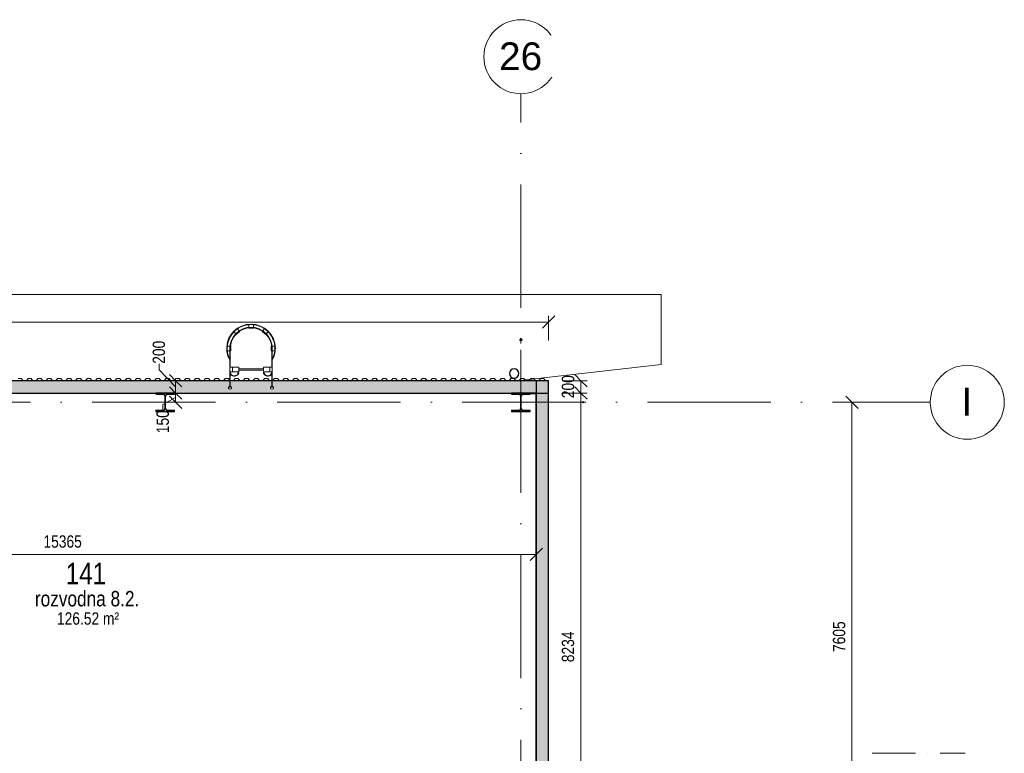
# Model space of a CAD drawing. Header units: millimetres. Extents: x 198345 to 441227, y -23587 to 80066.
# Tile 79 of 79: x 392843 to 408803, y 64497 to 76385. Entities that reach past the tile are written whole.
import ezdxf

# ---------------------------------------------------------------- set-up
doc = ezdxf.new("R2010")
doc.units = ezdxf.units.MM
for name, pattern in [('IMPORT-HP_01_CER_B', [800, 500, -100, 100, -100]), ('Čerchovaná 20mm', [3000, 2000, -500, 0, -500]), ('Čerchovaná řez', [1100, 700, -200, 0, -200])]:
    doc.linetypes.add(name, pattern=pattern)
for name, color, linetype, lineweight in [('CA_IMPORTY18', 8, 'Continuous', 9), ('CA_KOTY', 3, 'Continuous', 9), ('CA_KOTY-100', 3, 'Continuous', 9), ('CA_OSY', 5, 'Continuous', 9), ('CA_POHHRA18', 9, 'Continuous', 9), ('CA_REZY', 1, 'Continuous', 25), ('CA_REZYZNACKY', 1, 'Continuous', 9), ('CA_SRAFY', 9, 'Continuous', 25), ('CA_TEXT25', 7, 'Continuous', 9), ('CA_TEXT35', 62, 'Continuous', 9), ('CA_ZARIZPRED', 8, 'Continuous', 13), ('Terénní útvar', 55, 'Continuous', 13)]:
    doc.layers.add(name, color=color, linetype=linetype, lineweight=lineweight)
doc.styles.add('Arial', font='arial.ttf', dxfattribs={"height": 10})
doc.styles.add('Arial_2', font='arial.ttf', dxfattribs={"height": 450})
doc.styles.add('Arial_3', font='arial.ttf', dxfattribs={"width": 0.8, "height": 250})
doc.styles.add('Arial_4', font='arial.ttf', dxfattribs={"width": 0.8, "height": 200})
doc.styles.add('Arial_8', font='arial.ttf', dxfattribs={"width": 0.8, "height": 350})
doc.dimstyles.new('HP_Přímá_-_2_mm_Ariel_1-100', dxfattribs={"dimscale": 304.8, "dimtxt": 204.05188, "dimasz": 0.656168, "dimexe": 0.328084, "dimexo": 0.0625, "dimgap": 0.164042, "dimtad": 1, "dimdec": 0, "dimzin": 0, "dimdsep": 46, "dimtxsty": 'Arial_4', "dimblk1": 'OBLIQUE', "dimblk2": 'OBLIQUE', "dimsah": 1, "dimcen": 0.09, "dimazin": 0, "dimtfac": 1, "dimtdec": 4, "dimtix": 1, "dimtmove": 0, "dimatfit": 3, "dimfxl": 0.984252, "dimfxlon": 1, "dimtvp": 1, "dimtolj": 1, "dimtzin": 0, "dimarcsym": 2})
doc.dimstyles.new('HP_Přímá_-_2_mm_Ariel_1-100_1', dxfattribs={"dimscale": 304.8, "dimtxt": 204.05188, "dimasz": 0.656168, "dimexe": 0.328084, "dimexo": 0.0625, "dimgap": 0.164042, "dimtad": 1, "dimdec": 0, "dimzin": 0, "dimdsep": 46, "dimtxsty": 'Arial_4', "dimblk1": 'OBLIQUE', "dimblk2": 'OBLIQUE', "dimsah": 1, "dimcen": 0.09, "dimazin": 0, "dimtfac": 1, "dimtdec": 4, "dimtix": 1, "dimtmove": 1, "dimatfit": 3, "dimfxl": 0.984252, "dimfxlon": 1, "dimtvp": 1, "dimtolj": 1, "dimtzin": 0, "dimarcsym": 2})

# ---------------------------------------------------------------- blocks, each defined once
blk = doc.blocks.new('Žebřík s ochrannou klecí - Standardní-1405595-PŮDORYS _6_160 _ vestavek V9')
at = {"layer": 'CA_ZARIZPRED'}
for p, q in [((-37, 977), (-37, 1021)), ((38, 1021), (-37, 1021)), ((38, 971), (-37, 971)), ((-37, 971), (-37, 963)), ((-37, 963), (38, 963)), ((38, 1021), (38, 977)), ((38, 963), (38, 971)), ((-219, 955), (-277, 907)), ((-248, 873), (-277, 907)), ((-187, 917), (-245, 868)), ((-245, 868), (-240, 862)), ((-240, 862), (-182, 911)), ((-219, 955), (-190, 920)), ((-182, 911), (-187, 917)), ((187, 917), (182, 911)), ((182, 911), (240, 862)), ((245, 868), (187, 917)), ((190, 920), (219, 955)), ((277, 907), (219, 955)), ((240, 862), (245, 868)), ((277, 907), (248, 873)), ((-386, 673), (-341, 673)), ((-386, 673), (-386, 598)), ((-328, 673), (-336, 673)), ((-336, 673), (-336, 598)), ((-328, 598), (-328, 673)), ((336, 673), (326, 673)), ((326, 673), (326, 598)), ((336, 598), (336, 673)), ((341, 673), (386, 673)), ((386, 598), (386, 673)), ((-344, 598), (-386, 598)), ((-344, 635), (-344, 0)), ((-336, 330), (-336, 635)), ((-336, 598), (-328, 598)), ((326, 598), (336, 598)), ((336, 635), (336, 330)), ((344, 0), (344, 635)), ((386, 598), (344, 598)), ((-302, 330), (-336, 330)), ((-302, 255), (-302, 330)), ((-302, 330), (-200, 330)), ((-200, 330), (-200, 255)), ((200, 330), (302, 330)), ((200, 330), (200, 255)), ((336, 330), (302, 330)), ((302, 330), (302, 255)), ((-336, 0), (-336, 255)), ((-336, 255), (-302, 255)), ((-200, 255), (-302, 255)), ((200, 303), (-200, 303)), ((-200, 283), (200, 283)), ((302, 255), (200, 255)), ((302, 255), (336, 255)), ((336, 255), (336, 0)), ((-336, 0), (-344, 0)), ((336, 0), (344, 0))]:
    blk.add_line(p, q, dxfattribs=at)
for centre, radius, start, end in [((0, 635), 394, 360, 180), ((0, 635), 344, 0, 180), ((0, 635), 336, 0, 180), ((0, 635), 386, 95.5942, 124.3641), ((0, 635), 386, 55.5942, 84.4058), ((0, 635), 386, 135.599, 174.4058), ((0, 635), 386, 5.5942, 44.4058), ((0, 635), 394, 180, 209.1783), ((0, 635), 386, 185.5932, 206.627), ((0, 635), 394, 330.8217, 0), ((0, 635), 386, 333.373, 354.4068), ((-272, 255), 72, 206.0868, 360), ((-272, 255), 64, 180, 0), ((272, 255), 72, 180, 333.9132), ((272, 255), 64, 180, 360), ((-340, 0), 25.4, 99.1321, 270), ((-340, 0), 25.4, 160.8271, 165), ((-340, 0), 25.4, 175.5223, 180), ((-340, 0), 25.4, 146.15, 152.9213), ((-340, 0), 25.4, 131.4854, 135), ((-340, 0), 25.4, 116.8297, 123.6126), ((-340, 0), 25.4, 102.1779, 108.9464), ((-340, 0), 25.4, 270, 81.0107), ((-340, 0), 25.4, 71.1059, 77.8904), ((-340, 0), 25.4, 56.4369, 63.2327), ((-340, 0), 25.4, 45, 48.571), ((-340, 0), 25.4, 27.1206, 33.9004), ((-340, 0), 25.4, 15, 19.2173), ((-340, 0), 25.4, 0, 4.5161), ((340, 0), 25.4, 98.9893, 270), ((340, 0), 25.4, 160.7827, 165), ((340, 0), 25.4, 175.4839, 180), ((340, 0), 25.4, 146.0996, 152.8794), ((340, 0), 25.4, 131.429, 135), ((340, 0), 25.4, 116.7673, 123.5631), ((340, 0), 25.4, 102.1096, 108.8941), ((340, 0), 25.4, 270, 80.8679), ((340, 0), 25.4, 71.0536, 77.8221), ((340, 0), 25.4, 56.3874, 63.1703), ((340, 0), 25.4, 45, 48.5146), ((340, 0), 25.4, 27.0787, 33.85), ((340, 0), 25.4, 15, 19.1729), ((340, 0), 25.4, 0, 4.4777), ((-340, 0), 25.4, 190.2451, 195), ((-340, 0), 25.4, 205.0139, 210), ((-340, 0), 25.4, 219.8676, 225), ((-340, 0), 25.4, 234.9075, 240), ((-340, 0), 25.4, 300, 305.1067), ((-340, 0), 25.4, 315, 320.1527), ((-340, 0), 25.4, 330, 335.0125), ((-340, 0), 25.4, 345, 349.7872), ((340, 0), 25.4, 190.2128, 195), ((340, 0), 25.4, 204.9875, 210), ((340, 0), 25.4, 219.8473, 225), ((340, 0), 25.4, 234.8933, 240), ((340, 0), 25.4, 300, 305.0925), ((340, 0), 25.4, 315, 320.1324), ((340, 0), 25.4, 330, 334.9861), ((340, 0), 25.4, 345, 349.7549)]:
    blk.add_arc(centre, radius, start, end, dxfattribs=at)
blk = doc.blocks.new('ocelová kce final - 11542_003_OK-HALA_TaO-2_ET_AciS_2025-05-29_upr_dwg-2597525-PŮDORYS _6_160 _ vestavek V9')
at = {"layer": 'CA_IMPORTY18', "color": 57}
for p, q in [((289181, 71202), (289159, 71202)), ((289159, 71188), (289181, 71188)), ((277790, 70325), (283255, 70325)), ((277791, 70325), (283254, 70325)), ((283254, 70325), (283254, 70315)), ((283254, 70315), (283372, 70315)), ((283398, 70289), (283398, 70081)), ((283412, 70081), (283412, 70289)), ((283437, 70315), (283556, 70315)), ((283555, 70325), (289020, 70325)), ((283556, 70315), (283556, 70325)), ((283556, 70325), (289019, 70325)), ((289019, 70325), (289019, 70315)), ((289019, 70315), (289137, 70315)), ((289163, 70289), (289163, 70081)), ((289177, 70081), (289177, 70289)), ((289202, 70315), (289321, 70315)), ((289321, 70315), (289321, 70325)), ((289321, 70325), (289410, 70325)), ((289410, 63130), (289410, 70325)), ((289414, 70215), (289410, 70215)), ((289410, 70215), (289410, 63196)), ((290172, 70181), (290172, 70189)), ((290188, 70189), (290188, 70181)), ((283372, 70055), (283254, 70055)), ((283254, 70055), (283254, 70034)), ((283254, 70034), (283556, 70034)), ((283556, 70055), (283437, 70055)), ((283556, 70034), (283556, 70055)), ((289137, 70055), (289019, 70055)), ((289019, 70055), (289019, 70034)), ((289019, 70034), (289321, 70034)), ((289321, 70055), (289202, 70055)), ((289321, 70034), (289321, 70055))]:
    blk.add_line(p, q, dxfattribs=at)
at = {"layer": 'CA_IMPORTY18', "color": 57, "linetype": 'IMPORT-HP_01_CER_B'}
for p, q in [((289170, 70535), (289170, 71185)), ((289620, 70185), (290170, 70185))]:
    blk.add_line(p, q, dxfattribs=at)
at = {"layer": 'CA_IMPORTY18', "color": 57}
for centre, radius, start, end in [((289159, 71195), 7.5, 90, 270), ((289181, 71195), 7.5, 270, 90), ((283372, 70289), 26, 0, 90), ((283437, 70289), 26, 90, 180), ((289137, 70289), 26, 360, 90), ((289202, 70289), 26, 90, 180), ((283372, 70081), 26, 270, 0), ((283437, 70081), 26, 180, 270), ((289137, 70081), 26, 270, 360), ((289202, 70081), 26, 180, 270), ((290180, 70189), 7.5, 0, 180), ((290180, 70181), 7.5, 180, 0)]:
    blk.add_arc(centre, radius, start, end, dxfattribs=at)
at = {"layer": 'CA_REZY'}
for p, q in [((283555, 70335), (283255, 70335)), ((283255, 70335), (283255, 70316)), ((283255, 70316), (283372, 70316)), ((283400, 70289), (283400, 70081)), ((283410, 70081), (283410, 70289)), ((283437, 70316), (283555, 70316)), ((283555, 70316), (283555, 70335)), ((289320, 70335), (289020, 70335)), ((289020, 70335), (289020, 70316)), ((289020, 70316), (289137, 70316)), ((289164, 70289), (289164, 70081)), ((289176, 70081), (289176, 70289)), ((289202, 70316), (289320, 70316)), ((289320, 70316), (289320, 70335)), ((289320, 70335), (289320, 70329)), ((289410, 70335), (289320, 70335)), ((289320, 70329), (289410, 70329)), ((289414, 70325), (289414, 70215)), ((289420, 70215), (289420, 70325)), ((289414, 70215), (289420, 70215)), ((283372, 70054), (283255, 70054)), ((283255, 70054), (283255, 70035)), ((283255, 70035), (283555, 70035)), ((283555, 70054), (283437, 70054)), ((283555, 70035), (283555, 70054)), ((289137, 70054), (289020, 70054)), ((289020, 70054), (289020, 70035)), ((289020, 70035), (289320, 70035)), ((289320, 70054), (289202, 70054)), ((289320, 70035), (289320, 70054))]:
    blk.add_line(p, q, dxfattribs=at)
for centre, radius, start, end in [((283372, 70289), 27, 0, 90), ((283437, 70289), 27, 90, 180), ((289137, 70289), 27, 0, 90), ((289202, 70289), 27, 90, 180), ((289410, 70325), 10, 0, 90), ((289410, 70325), 4, 0, 90), ((283372, 70081), 27, 270, 0), ((283437, 70081), 27, 180, 270), ((289137, 70081), 27, 270, 0), ((289202, 70081), 27, 180, 270)]:
    blk.add_arc(centre, radius, start, end, dxfattribs=at)
at = {"layer": 'CA_IMPORTY18', "color": 7, "linetype": 'IMPORT-HP_01_CER_B', "insert": (289162, 71201), "char_height": 10, "width": 18.61, "attachment_point": 1, "line_spacing_factor": 0.941778, "style": 'Arial'}
blk.add_mtext('26', dxfattribs=at)
at = {"layer": 'CA_IMPORTY18', "color": 7, "linetype": 'IMPORT-HP_01_CER_B', "insert": (290174, 70183), "char_height": 10, "width": 4.65, "attachment_point": 1, "rotation": 90, "line_spacing_factor": 0.941778, "style": 'Arial'}
blk.add_mtext('\\fArial|b0|i0|c238|p34|;I', dxfattribs=at)
blk = doc.blocks.new('ocelová kce final - ocelová kce final-2597615-PŮDORYS _6_160 _ vestavek V9')
blk.add_blockref('ocelová kce final - 11542_003_OK-HALA_TaO-2_ET_AciS_2025-05-29_upr_dwg-2597525-PŮDORYS _6_160 _ vestavek V9', (0, 0))
blk = doc.blocks.new('Opakovaný detail - 40-518357-PŮDORYS _6_160 _ vestavek V9')
at = {"layer": 'CA_POHHRA18'}
for p, q in [((-8311, 211), (-8260, 211)), ((-8260, 211), (-8231, 250)), ((-8231, 250), (-8206, 250)), ((-8206, 250), (-8180, 250)), ((-8180, 250), (-8151, 211)), ((-8151, 211), (-8100, 211)), ((-8100, 211), (-8071, 250)), ((-8071, 250), (-8046, 250)), ((-8046, 250), (-8021, 250)), ((-8021, 250), (-7992, 211)), ((-7992, 211), (-7941, 211)), ((-7941, 211), (-7912, 250)), ((-7912, 250), (-7886, 250)), ((-7886, 250), (-7861, 250)), ((-7861, 250), (-7832, 211)), ((-7832, 211), (-7781, 211)), ((-7781, 211), (-7752, 250)), ((-7752, 250), (-7726, 250)), ((-7727, 250), (-7701, 250)), ((-7701, 250), (-7672, 211)), ((-7672, 211), (-7621, 211)), ((-7621, 211), (-7592, 250)), ((-7592, 250), (-7567, 250)), ((-7567, 250), (-7541, 250)), ((-7541, 250), (-7512, 211)), ((-7512, 211), (-7461, 211)), ((-7461, 211), (-7432, 250)), ((-7432, 250), (-7407, 250)), ((-7407, 250), (-7382, 250)), ((-7382, 250), (-7353, 211)), ((-7353, 211), (-7302, 211)), ((-7302, 211), (-7273, 250)), ((-7273, 250), (-7247, 250)), ((-7247, 250), (-7222, 250)), ((-7222, 250), (-7193, 211)), ((-7193, 211), (-7142, 211)), ((-7142, 211), (-7113, 250)), ((-7113, 250), (-7087, 250)), ((-7088, 250), (-7062, 250)), ((-7062, 250), (-7033, 211)), ((-7033, 211), (-6982, 211)), ((-6982, 211), (-6953, 250)), ((-6953, 250), (-6928, 250)), ((-6928, 250), (-6902, 250)), ((-6902, 250), (-6873, 211)), ((-6873, 211), (-6822, 211)), ((-6822, 211), (-6793, 250)), ((-6793, 250), (-6768, 250)), ((-6768, 250), (-6743, 250)), ((-6743, 250), (-6714, 211)), ((-6714, 211), (-6663, 211)), ((-6663, 211), (-6634, 250)), ((-6634, 250), (-6608, 250)), ((-6608, 250), (-6583, 250)), ((-6583, 250), (-6554, 211)), ((-6554, 211), (-6503, 211)), ((-6503, 211), (-6474, 250)), ((-6474, 250), (-6448, 250)), ((-6448, 250), (-6423, 250)), ((-6423, 250), (-6394, 211)), ((-6394, 211), (-6343, 211)), ((-6343, 211), (-6314, 250)), ((-6314, 250), (-6288, 250)), ((-6289, 250), (-6263, 250)), ((-6263, 250), (-6234, 211)), ((-6234, 211), (-6183, 211)), ((-6183, 211), (-6154, 250)), ((-6154, 250), (-6129, 250)), ((-6129, 250), (-6103, 250)), ((-6103, 250), (-6074, 211)), ((-6074, 211), (-6023, 211)), ((-6023, 211), (-5994, 250)), ((-5994, 250), (-5969, 250)), ((-5969, 250), (-5944, 250)), ((-5944, 250), (-5915, 211)), ((-5915, 211), (-5864, 211)), ((-5864, 211), (-5835, 250)), ((-5835, 250), (-5809, 250)), ((-5809, 250), (-5784, 250)), ((-5784, 250), (-5755, 211)), ((-5755, 211), (-5704, 211)), ((-5704, 211), (-5675, 250)), ((-5675, 250), (-5649, 250)), ((-5650, 250), (-5624, 250)), ((-5624, 250), (-5595, 211)), ((-5595, 211), (-5544, 211)), ((-5544, 211), (-5515, 250)), ((-5515, 250), (-5490, 250)), ((-5490, 250), (-5464, 250)), ((-5464, 250), (-5435, 211)), ((-5435, 211), (-5384, 211)), ((-5384, 211), (-5355, 250)), ((-5355, 250), (-5330, 250)), ((-5330, 250), (-5305, 250)), ((-5305, 250), (-5276, 211)), ((-5276, 211), (-5225, 211)), ((-5225, 211), (-5196, 250)), ((-5196, 250), (-5170, 250)), ((-5170, 250), (-5145, 250)), ((-5145, 250), (-5116, 211)), ((-5116, 211), (-5065, 211)), ((-5065, 211), (-5036, 250)), ((-5036, 250), (-5010, 250)), ((-5011, 250), (-4985, 250)), ((-4985, 250), (-4956, 211)), ((-4956, 211), (-4905, 211)), ((-4905, 211), (-4876, 250)), ((-4876, 250), (-4851, 250)), ((-4851, 250), (-4825, 250)), ((-4825, 250), (-4796, 211)), ((-4796, 211), (-4745, 211)), ((-4745, 211), (-4716, 250)), ((-4716, 250), (-4691, 250)), ((-4691, 250), (-4665, 250)), ((-4665, 250), (-4636, 211)), ((-4636, 211), (-4585, 211)), ((-4585, 211), (-4556, 250)), ((-4556, 250), (-4531, 250)), ((-4531, 250), (-4506, 250)), ((-4506, 250), (-4477, 211)), ((-4477, 211), (-4426, 211)), ((-4426, 211), (-4397, 250)), ((-4397, 250), (-4371, 250)), ((-4371, 250), (-4346, 250)), ((-4346, 250), (-4317, 211)), ((-4317, 211), (-4266, 211)), ((-4266, 211), (-4237, 250)), ((-4237, 250), (-4211, 250)), ((-4212, 250), (-4186, 250)), ((-4186, 250), (-4157, 211)), ((-4157, 211), (-4106, 211)), ((-4106, 211), (-4077, 250)), ((-4077, 250), (-4052, 250)), ((-4052, 250), (-4026, 250)), ((-4026, 250), (-3997, 211)), ((-3997, 211), (-3946, 211)), ((-3946, 211), (-3917, 250)), ((-3917, 250), (-3892, 250)), ((-3892, 250), (-3867, 250)), ((-3867, 250), (-3838, 211)), ((-3838, 211), (-3787, 211)), ((-3787, 211), (-3758, 250)), ((-3758, 250), (-3732, 250)), ((-3732, 250), (-3707, 250)), ((-3707, 250), (-3678, 211)), ((-3678, 211), (-3627, 211)), ((-3627, 211), (-3598, 250)), ((-3598, 250), (-3572, 250)), ((-3573, 250), (-3547, 250)), ((-3547, 250), (-3518, 211)), ((-3518, 211), (-3467, 211)), ((-3467, 211), (-3438, 250)), ((-3438, 250), (-3413, 250)), ((-3413, 250), (-3387, 250)), ((-3387, 250), (-3358, 211)), ((-3358, 211), (-3307, 211)), ((-3307, 211), (-3278, 250)), ((-3278, 250), (-3253, 250)), ((-3253, 250), (-3228, 250)), ((-3228, 250), (-3199, 211)), ((-3199, 211), (-3148, 211)), ((-3148, 211), (-3119, 250)), ((-3119, 250), (-3093, 250)), ((-3093, 250), (-3068, 250)), ((-3068, 250), (-3039, 211)), ((-3039, 211), (-2988, 211)), ((-2988, 211), (-2959, 250)), ((-2959, 250), (-2933, 250)), ((-2934, 250), (-2908, 250)), ((-2908, 250), (-2879, 211)), ((-2879, 211), (-2828, 211)), ((-2828, 211), (-2799, 250)), ((-2799, 250), (-2774, 250)), ((-2774, 250), (-2748, 250)), ((-2748, 250), (-2719, 211)), ((-2719, 211), (-2668, 211)), ((-2668, 211), (-2639, 250)), ((-2639, 250), (-2614, 250)), ((-2614, 250), (-2588, 250)), ((-2588, 250), (-2559, 211)), ((-2559, 211), (-2508, 211)), ((-2508, 211), (-2479, 250)), ((-2479, 250), (-2454, 250)), ((-2454, 250), (-2429, 250)), ((-2429, 250), (-2400, 211)), ((-2400, 211), (-2349, 211)), ((-2349, 211), (-2320, 250)), ((-2320, 250), (-2294, 250)), ((-2294, 250), (-2269, 250)), ((-2269, 250), (-2240, 211)), ((-2240, 211), (-2189, 211)), ((-2189, 211), (-2160, 250)), ((-2160, 250), (-2134, 250)), ((-2135, 250), (-2109, 250)), ((-2109, 250), (-2080, 211)), ((-2080, 211), (-2029, 211)), ((-2029, 211), (-2000, 250)), ((-2000, 250), (-1975, 250)), ((-1975, 250), (-1949, 250)), ((-1949, 250), (-1920, 211)), ((-1920, 211), (-1869, 211)), ((-1869, 211), (-1840, 250)), ((-1840, 250), (-1815, 250)), ((-1815, 250), (-1790, 250)), ((-1790, 250), (-1761, 211)), ((-1761, 211), (-1710, 211)), ((-1710, 211), (-1681, 250)), ((-1681, 250), (-1655, 250)), ((-1655, 250), (-1630, 250)), ((-1630, 250), (-1601, 211)), ((-1601, 211), (-1550, 211)), ((-1550, 211), (-1521, 250)), ((-1521, 250), (-1495, 250)), ((-1496, 250), (-1470, 250)), ((-1470, 250), (-1441, 211)), ((-1441, 211), (-1390, 211)), ((-1390, 211), (-1361, 250)), ((-1361, 250), (-1336, 250)), ((-1336, 250), (-1310, 250)), ((-1310, 250), (-1281, 211)), ((-1281, 211), (-1230, 211)), ((-1230, 211), (-1201, 250)), ((-1201, 250), (-1176, 250)), ((-1176, 250), (-1151, 250)), ((-1151, 250), (-1122, 211)), ((-1122, 211), (-1071, 211)), ((-1071, 211), (-1042, 250)), ((-1042, 250), (-1016, 250)), ((-1016, 250), (-991, 250)), ((-991, 250), (-962, 211)), ((-962, 211), (-911, 211)), ((-911, 211), (-882, 250)), ((-882, 250), (-856, 250)), ((-856, 250), (-831, 250)), ((-831, 250), (-802, 211)), ((-802, 211), (-751, 211)), ((-751, 211), (-722, 250)), ((-722, 250), (-696, 250)), ((-697, 250), (-671, 250)), ((-671, 250), (-642, 211)), ((-642, 211), (-591, 211)), ((-591, 211), (-562, 250)), ((-562, 250), (-537, 250)), ((-537, 250), (-511, 250)), ((-511, 250), (-482, 211)), ((-482, 211), (-431, 211)), ((-431, 211), (-402, 250)), ((-402, 250), (-377, 250)), ((-377, 250), (-352, 250)), ((-352, 250), (-323, 211)), ((-323, 211), (-272, 211)), ((-272, 211), (-243, 250)), ((-243, 250), (-217, 250)), ((-217, 250), (-192, 250)), ((-192, 250), (-163, 211)), ((-163, 211), (-112, 211)), ((-112, 211), (-83, 250)), ((-83, 250), (-57, 250)), ((-58, 250), (-32, 250)), ((-32, 250), (-3, 211)), ((-3, 211), (48, 211)), ((48, 211), (77, 250)), ((77, 250), (102, 250)), ((102, 250), (128, 250)), ((128, 250), (157, 211)), ((157, 211), (208, 211)), ((208, 211), (237, 250)), ((237, 250), (262, 250))]:
    blk.add_line(p, q, dxfattribs=at)
blk = doc.blocks.new('Osnova - Bublina osnovy 12mm-4850-PŮDORYS _6_160 _ vestavek V9')
at = {"layer": 'CA_TEXT35'}
blk.add_circle((0, 0), 6, dxfattribs=at)
blk = doc.blocks.new('DIMBLOCK79-PŮDORYS _6_160 _ vestavek V9')
at = {"layer": 'CA_KOTY-100'}
for p, q in [((406334, 70185), (406234, 70285)), ((406334, 70185), (406034, 70185)), ((406334, 62580), (406334, 70185)), ((406334, 70185), (406434, 70085)), ((406334, 70185), (406434, 70185)), ((406334, 62580), (406034, 62580)), ((406334, 62580), (406234, 62680)), ((406334, 62580), (406434, 62480)), ((406334, 62580), (406434, 62580))]:
    blk.add_line(p, q, dxfattribs=at)
at = {"layer": 'CA_KOTY-100', "color": 0, "insert": (406024, 66138), "char_height": 200, "width": 587.67, "attachment_point": 1, "rotation": 90, "line_spacing_factor": 0.941778, "style": 'Arial_4'}
blk.add_mtext('7605', dxfattribs=at)
blk = doc.blocks.new('_Oblique')
at = {"color": 0, "linetype": 'ByBlock', "lineweight": -2}
blk.add_line((-0.5, -0.5), (0.5, 0.5), dxfattribs=at)
blk = doc.blocks.new('DIMBLOCK80-PŮDORYS _6_160 _ vestavek V9')
at = {"layer": 'CA_KOTY-100'}
for p, q in [((316687, 71484), (316787, 71584)), ((316687, 71484), (316687, 71584)), ((401417, 71484), (401517, 71584)), ((401417, 71484), (401417, 71584)), ((316687, 71484), (316587, 71384)), ((316687, 71484), (401417, 71484)), ((316687, 71484), (316687, 71184)), ((401417, 71484), (401317, 71384)), ((401417, 71484), (401417, 71184))]:
    blk.add_line(p, q, dxfattribs=at)
at = {"layer": 'CA_KOTY-100', "color": 0, "insert": (358746, 71793), "char_height": 200, "width": 734.59, "attachment_point": 1, "line_spacing_factor": 0.941778, "style": 'Arial_4'}
blk.add_mtext('84730', dxfattribs=at)
blk = doc.blocks.new('DIMBLOCK82-PŮDORYS _6_160 _ vestavek V9')
at = {"layer": 'CA_KOTY-100'}
for p, q in [((395101, 70809), (395101, 70709)), ((395101, 70709), (395370, 70435)), ((395370, 70535), (395270, 70635)), ((395370, 70535), (395270, 70535)), ((395370, 70335), (395270, 70435)), ((395370, 70535), (395370, 70335)), ((395370, 70535), (395470, 70435)), ((395370, 70535), (395670, 70535)), ((395370, 70335), (395270, 70335)), ((395370, 70335), (395470, 70235)), ((395370, 70335), (395670, 70335))]:
    blk.add_line(p, q, dxfattribs=at)
at = {"layer": 'CA_KOTY-100', "color": 0, "insert": (394998, 70809), "char_height": 200, "width": 440.75, "attachment_point": 1, "rotation": 90, "line_spacing_factor": 0.941778, "style": 'Arial_4'}
blk.add_mtext('200', dxfattribs=at)
blk = doc.blocks.new('DIMBLOCK83-PŮDORYS _6_160 _ vestavek V9')
at = {"layer": 'CA_KOTY-100'}
for p, q in [((395370, 70335), (395270, 70435)), ((395163, 70151), (395370, 70260)), ((395370, 70335), (395270, 70335)), ((395370, 70185), (395270, 70285)), ((395370, 70335), (395370, 70185)), ((395370, 70335), (395470, 70235)), ((395370, 70335), (395670, 70335)), ((395163, 70051), (395163, 70151)), ((395370, 70185), (395270, 70185)), ((395370, 70185), (395470, 70085)), ((395370, 70185), (395670, 70185))]:
    blk.add_line(p, q, dxfattribs=at)
at = {"layer": 'CA_KOTY-100', "color": 0, "insert": (395061, 69684), "char_height": 200, "width": 440.75, "attachment_point": 1, "rotation": 90, "line_spacing_factor": 0.941778, "style": 'Arial_4'}
blk.add_mtext('150', dxfattribs=at)
blk = doc.blocks.new('DIMBLOCK98-PŮDORYS _6_160 _ vestavek V9')
at = {"layer": 'CA_KOTY-100'}
for p, q in [((385852, 67720), (385852, 68020)), ((401217, 67720), (401217, 68020)), ((385852, 67720), (385752, 67620)), ((385852, 67720), (385952, 67820)), ((385852, 67720), (401217, 67720)), ((385852, 67720), (385852, 67620)), ((401217, 67720), (401117, 67620)), ((401217, 67720), (401317, 67820)), ((401217, 67720), (401217, 67620))]:
    blk.add_line(p, q, dxfattribs=at)
at = {"layer": 'CA_KOTY-100', "color": 0, "insert": (393228, 68029), "char_height": 200, "width": 734.59, "attachment_point": 1, "line_spacing_factor": 0.941778, "style": 'Arial_4'}
blk.add_mtext('15365', dxfattribs=at)
blk = doc.blocks.new('DIMBLOCK120-PŮDORYS _6_160 _ vestavek V9')
at = {"layer": 'CA_KOTY-100'}
for p, q in [((401939, 70335), (401839, 70435)), ((401939, 70335), (401639, 70335)), ((401939, 62101), (401939, 70335)), ((401939, 70335), (402039, 70235)), ((401939, 70335), (402039, 70335)), ((401939, 62101), (401639, 62101)), ((401939, 62101), (401839, 62201)), ((401939, 62101), (402039, 62001)), ((401939, 62101), (402039, 62101))]:
    blk.add_line(p, q, dxfattribs=at)
at = {"layer": 'CA_KOTY-100', "color": 0, "insert": (401630, 65973), "char_height": 200, "width": 587.67, "attachment_point": 1, "rotation": 90, "line_spacing_factor": 0.941778, "style": 'Arial_4'}
blk.add_mtext('8234', dxfattribs=at)
blk = doc.blocks.new('DIMBLOCK121-PŮDORYS _6_160 _ vestavek V9')
at = {"layer": 'CA_KOTY-100'}
for p, q in [((401939, 70535), (401839, 70635)), ((401939, 70535), (401639, 70535)), ((401939, 70335), (401839, 70435)), ((401939, 70335), (401939, 70535)), ((401939, 70535), (402039, 70435)), ((401939, 70535), (402039, 70535)), ((401939, 70335), (401639, 70335)), ((401939, 70335), (402039, 70235)), ((401939, 70335), (402039, 70335))]:
    blk.add_line(p, q, dxfattribs=at)
at = {"layer": 'CA_KOTY-100', "color": 0, "insert": (401630, 70251), "char_height": 200, "width": 440.75, "attachment_point": 1, "rotation": 90, "line_spacing_factor": 0.941778, "style": 'Arial_4'}
blk.add_mtext('200', dxfattribs=at)

msp = doc.modelspace()

# ---------------------------------------------------------------- hatches: boundary and pattern name
at = {"layer": 'CA_SRAFY', "lineweight": 9}
h = msp.add_hatch(dxfattribs=at)
h.set_pattern_fill('FP_24', color=256, angle=-293.578, style=0, pattern_type=2)
h.set_pattern_definition([(246.422, (359019.71, 70530.14), (4.6e-05, -97.175588), [16.779, -8.852, 44.162, -8.852, -27.382]), (246.422, (359019.71, 70530.14), (4.6e-05, -97.175588), [-78.645, 16.779, -10.603]), (293.578, (359045.155, 70530.14), (42.410543, 0.000105), [16.779, -8.852, 44.162, -8.852, -27.382]), (293.578, (359045.155, 70530.14), (42.410543, 0.000105), [-78.645, 16.779, -10.603]), (180, (359045.16, 70530.14), (3e-12, -97.175), [25.446, -16.964]), (180, (359023.95, 70442.68), (3e-12, -97.175), [25.446, -16.964]), (270, (359051.867, 70514.762), (42.411, 1e-12), [8.112, -89.063]), (270, (359030.66, 70466.174), (42.411, 1e-12), [8.112, -89.063]), (270, (359012.997, 70514.762), (42.411, 1e-12), [8.112, -89.063]), (270, (358991.79, 70466.175), (42.411, 1e-12), [8.112, -89.063])])
h.paths.add_polyline_path([(400891, 70335), (401416.9, 70335), (401416.9, 70535), (396936.9, 70535), (396936.9, 70447.4), (396942.9, 70445.6), (396948.3, 70442.4), (396954.1, 70435.8), (396956.9, 70429.9), (396958.1, 70422.3), (396957.9, 70418.9), (396956.1, 70412.4), (396954.1, 70408.5), (396950.1, 70403.6), (396944.9, 70400), (396936.9, 70397.4), (396928.9, 70397.4), (396926.6, 70397.7), (396917.6, 70402.2), (396915.6, 70403.7), (396909.6, 70412.4), (396908.8, 70414.1), (396907.6, 70422.3), (396908.8, 70429.8), (396911.5, 70435.8), (396912.9, 70438), (396917.6, 70442.6), (396922.8, 70445.6), (396928.9, 70447.4), (396928.9, 70535), (396256.8, 70535), (396256.8, 70447.4), (396262.9, 70445.6), (396268.3, 70442.5), (396274.1, 70435.8), (396276.9, 70429.8), (396278.1, 70422.3), (396277.9, 70418.9), (396276, 70412.4), (396274.1, 70408.5), (396270.1, 70403.7), (396265, 70400), (396256.8, 70397.4), (396248.8, 70397.4), (396246.6, 70397.7), (396240.7, 70400), (396235.6, 70403.6), (396229.6, 70412.4), (396228.8, 70414.1), (396227.6, 70422.3), (396228.8, 70429.9), (396231.5, 70435.8), (396232.9, 70438), (396237.3, 70442.4), (396242.8, 70445.6), (396248.8, 70447.4), (396248.8, 70535), (356786.9, 70535), (356786.9, 70335), (400710.4, 70335)])
h.paths.add_polyline_path([(352306.8, 70335), (355386.9, 70335), (355386.9, 70535), (351286.9, 70535), (351286.9, 70335), (352126.2, 70335)])
h.paths.add_polyline_path([(349597.7, 70335), (349886.9, 70335), (349886.9, 70535), (331986.9, 70535), (331986.9, 70335), (349417.1, 70335)])
h.paths.add_polyline_path([(330453, 70335), (330586.9, 70335), (330586.9, 70535), (325486.9, 70535), (325486.9, 70335), (330272.4, 70335)])
h.paths.add_polyline_path([(323048, 70335), (324086.9, 70335), (324086.9, 70535), (316686.9, 70535), (316686.9, 70335), (322867.4, 70335)])
h = msp.add_hatch(dxfattribs=at)
h.set_pattern_fill('FP_21', color=256, angle=66.422, style=0, pattern_type=2)
h.set_pattern_definition([(156.422, (401412.008, 66962.35), (-97.1756, -5e-05), [16.779, -8.852, 44.162, -8.852, -27.382]), (156.422, (401412.008, 66962.35), (-97.1756, -5e-05), [-78.645, 16.779, -10.603]), (203.578, (401412.007, 66936.904), (0.0001, -42.41054), [16.779, -8.852, 44.162, -8.852, -27.382]), (203.578, (401412.007, 66936.904), (0.0001, -42.41054), [-78.645, 16.779, -10.603]), (90, (401412.01, 66936.9), (-97.175, -2e-12), [25.446, -16.964]), (90, (401324.55, 66958.11), (-97.175, -2e-12), [25.446, -16.964]), (180, (401396.63, 66930.19), (8e-13, -42.411), [8.112, -89.063]), (180, (401348.04, 66951.397), (8e-13, -42.411), [8.112, -89.063]), (180, (401396.63, 66969.06), (8e-13, -42.411), [8.112, -89.063]), (180, (401348.04, 66990.267), (8e-13, -42.411), [8.112, -89.063])])
h.paths.add_polyline_path([(401416.9, 63329.9), (401416.9, 70530.5), (401216.9, 70530.5), (401216.9, 63329.9), (401252.2, 63329.9)])

# ---------------------------------------------------------------- linework, layer by layer
at = {"layer": 'CA_OSY', "linetype": 'Čerchovaná 20mm'}
for p, q in [((400966.9, 53715.8), (400966.9, 75184.5)), ((310014.1, 70185), (407602.9, 70185))]:
    msp.add_line(p, q, dxfattribs=at)
at = {"layer": 'CA_REZY'}
for p, q in [((396248.8, 70535), (356786.9, 70535)), ((396928.9, 70535), (396256.8, 70535)), ((401416.9, 70535), (396936.9, 70535)), ((401216.9, 70530.5), (401216.9, 62100.5)), ((401416.9, 70530.5), (401216.9, 70530.5)), ((401416.9, 56275.2), (401416.9, 70535)), ((385851.9, 70335), (401416.9, 70335))]:
    msp.add_line(p, q, dxfattribs=at)
for start, end in [(90, 180), (0, 90), (180, 0)]:
    msp.add_arc((400856.9, 70651.2), 75, start, end, dxfattribs=at)
at = {"layer": 'CA_REZYZNACKY', "linetype": 'Čerchovaná řez'}
msp.add_line((406660.9, 64496.8), (408168.9, 64496.8), dxfattribs=at)
at = {"layer": 'Terénní útvar'}
for p, q in [((390506.1, 71929.5), (398597.6, 71929.5)), ((398597.6, 71929.5), (403241.9, 71929.5)), ((403241.9, 71929.5), (403241.9, 70796)), ((403241.9, 70796), (400908.8, 70535))]:
    msp.add_line(p, q, dxfattribs=at)

# ---------------------------------------------------------------- block references
at = {"layer": 'CA_IMPORTY18', "color": 57}
msp.add_blockref('ocelová kce final - ocelová kce final-2597615-PŮDORYS _6_160 _ vestavek V9', (111796.8, 0), dxfattribs=at)
at = {"layer": 'CA_POHHRA18', "extrusion": (0, 0, -1), "rotation": 180}
msp.add_blockref('Opakovaný detail - 40-518357-PŮDORYS _6_160 _ vestavek V9', (-401129.2, 70780.6), dxfattribs=at)
at = {"layer": 'CA_TEXT35', "xscale": 99.99999999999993, "yscale": 99.99999999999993, "zscale": 99.99999999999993}
msp.add_blockref('Osnova - Bublina osnovy 12mm-4850-PŮDORYS _6_160 _ vestavek V9', (400966.9, 75784.5), dxfattribs=at)
at = {"layer": 'CA_TEXT35', "xscale": 99.99999999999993, "yscale": 99.99999999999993, "zscale": 99.99999999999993, "rotation": 269.9999999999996}
msp.add_blockref('Osnova - Bublina osnovy 12mm-4850-PŮDORYS _6_160 _ vestavek V9', (408202.9, 70185), dxfattribs=at)
at = {"layer": 'CA_ZARIZPRED'}
msp.add_blockref('Žebřík s ochrannou klecí - Standardní-1405595-PŮDORYS _6_160 _ vestavek V9', (396592.8, 70422.3), dxfattribs=at)

# ---------------------------------------------------------------- texts
at = {"layer": 'CA_TEXT25', "insert": (393589.6, 67584.2), "char_height": 350, "width": 808.101, "attachment_point": 1, "style": 'Arial_8'}
msp.add_mtext('141', dxfattribs=at)

# ---------------------------------------------------------------- dimensions: what is measured, and where the dimension line sits
at = {"layer": 'CA_KOTY'}
for base, p1, p2, override, picture, middle in [((401416.9, 71483.7), (316686.9, 71183.7), (401416.9, 71183.7), {"dimpost": '<>', "dimfxl": 84729.998951}, 'DIMBLOCK80-PŮDORYS _6_160 _ vestavek V9', (359051.9, 71635.9)), ((401216.9, 67719.6), (385851.9, 68019.6), (401216.9, 68019.6), {"dimpost": '<>', "dimfxl": 15365}, 'DIMBLOCK98-PŮDORYS _6_160 _ vestavek V9', (393534.4, 67871.8))]:
    dim = msp.add_linear_dim(base=base, p1=p1, p2=p2, dimstyle='HP_Přímá_-_2_mm_Ariel_1-100', override=override, dxfattribs=at)
    dim.commit()
    dim.dimension.update_dxf_attribs({"geometry": picture, "text_midpoint": middle})
for base, p1, p2, override, picture, middle in [((395370.2, 70335), (395670.2, 70535), (395670.2, 70335), {"dimpost": '<>', "dimfxl": 200}, 'DIMBLOCK82-PŮDORYS _6_160 _ vestavek V9', (395131.8, 71028.9)), ((395370.2, 70185), (395670.2, 70335), (395670.2, 70185), {"dimpost": '<>', "dimfxl": 150.031635}, 'DIMBLOCK83-PŮDORYS _6_160 _ vestavek V9', (395193.8, 69904.2))]:
    dim = msp.add_linear_dim(base=base, p1=p1, p2=p2, angle=90, dimstyle='HP_Přímá_-_2_mm_Ariel_1-100_1', override=override, dxfattribs=at)
    dim.commit()
    dim.dimension.update_dxf_attribs({"geometry": picture, "text_midpoint": middle, "dimtype": 160, "text_rotation": 90})
for base, p1, p2, override, picture, middle in [((401939.2, 70535), (401639.2, 70335), (401639.2, 70535), {"dimpost": '<>', "dimfxl": 200}, 'DIMBLOCK121-PŮDORYS _6_160 _ vestavek V9', (401787, 70435)), ((401939.1566, 70335), (401639.1566, 62100.5209), (401639.1566, 70335), {"dimpost": '<>', "dimfxl": 8234.479149}, 'DIMBLOCK120-PŮDORYS _6_160 _ vestavek V9', (401786.9738, 66217.7604)), ((406333.8, 70185), (406033.8, 62579.9), (406033.8, 70185), {"dimpost": '<>', "dimfxl": 7605.0973}, 'DIMBLOCK79-PŮDORYS _6_160 _ vestavek V9', (406181.7, 66382.4))]:
    dim = msp.add_linear_dim(base=base, p1=p1, p2=p2, angle=90, dimstyle='HP_Přímá_-_2_mm_Ariel_1-100', override=override, dxfattribs=at)
    dim.commit()
    dim.dimension.update_dxf_attribs({"geometry": picture, "text_midpoint": middle})

# ---------------------------------------------------------------- next in the draw order: texts
at = {"layer": 'CA_TEXT25', "insert": (393447.1, 66781.1), "char_height": 200, "width": 1244.219, "attachment_point": 1, "style": 'Arial_4', "bg_fill": 3, "box_fill_scale": 1.25, "bg_fill_color": 256, "bg_fill_true_color": 13158600, "bg_fill_transparency": 0}
msp.add_mtext('126.52 m²', dxfattribs=at)
at = {"layer": 'CA_TEXT35', "char_height": 450, "attachment_point": 1, "style": 'Arial_2', "bg_fill": 3, "box_fill_scale": 1.25, "bg_fill_color": 256, "bg_fill_true_color": 13158600, "bg_fill_transparency": 0}
for s, insert, width in [('26', (400612.7, 76017.1), 849.789), ('\\fArial|b0|i0|c238|p34|;I', (408107.8, 70420.2), 216.456)]:
    msp.add_mtext(s, dxfattribs=dict(at, insert=insert, width=width))

# ---------------------------------------------------------------- next in the draw order: texts
at = {"layer": 'CA_TEXT25', "insert": (393089.1, 67127.5), "char_height": 250, "width": 2039.493, "attachment_point": 1, "style": 'Arial_3'}
msp.add_mtext('rozvodna 8.2.', dxfattribs=at)

doc.saveas('drawing.dxf')
